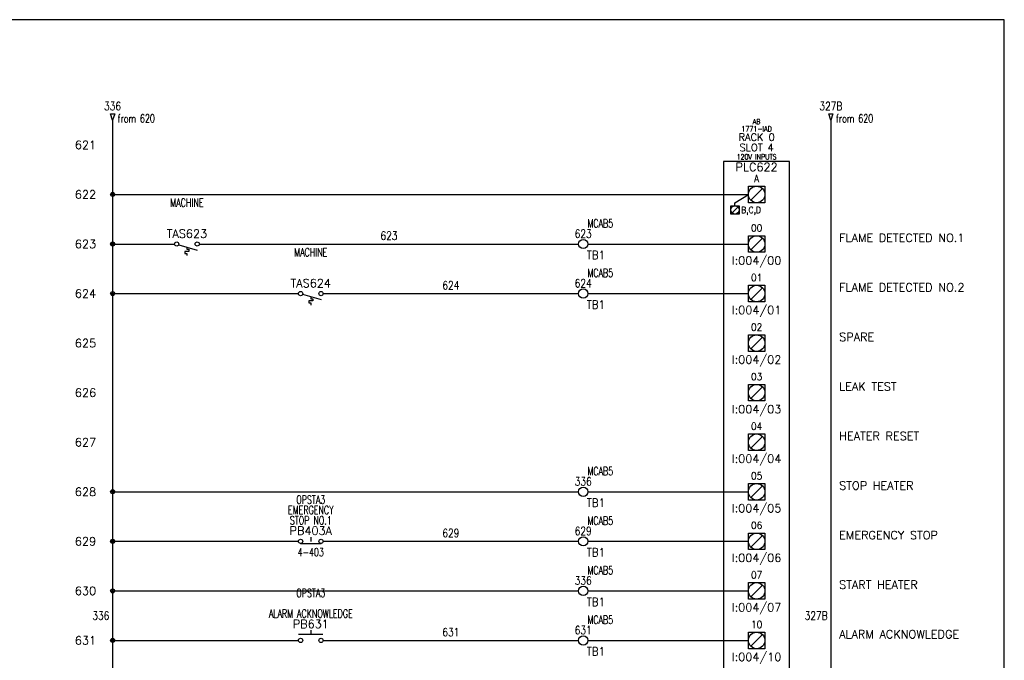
# Model space of a CAD drawing. Extents: x 0 to 30, y 0 to 19.
# Tile 4 of 4: x 15.1 to 30, y 9.3 to 19. Entities that reach past the tile are written whole.
import ezdxf
from ezdxf.enums import TextEntityAlignment as Align

# ---------------------------------------------------------------- set-up
doc = ezdxf.new("R2010")
doc.units = 0
doc.header["$MEASUREMENT"] = 0
for name, color, linetype in [('BLK_18AWG', 251, 'Continuous'), ('DESC', 1, 'Continuous'), ('DESCCHILD', 20, 'Continuous'), ('LOC', 140, 'Continuous'), ('MISC', 30, 'Continuous'), ('RED_18AWG', 1, 'Continuous'), ('SYMS', 7, 'Continuous'), ('TAGS', 30, 'Continuous'), ('TERMS', 6, 'Continuous'), ('WHT_16AWG', 7, 'Continuous'), ('WIRENO', 3, 'Continuous'), ('WIREREF', 52, 'Continuous'), ('WIREREF_DEST', 62, 'Continuous'), ('XREF', 7, 'Continuous'), ('XREFCHILD', 134, 'Continuous')]:
    doc.layers.add(name, color=color, linetype=linetype)
doc.layers.add('Viewports', color=3, linetype='Continuous', plot=False)
doc.styles.add('LEGACY', font='romans.shx')
doc.styles.add('WD', font='romans.shx')

# ---------------------------------------------------------------- blocks, each defined once
blk = doc.blocks.new('PLCIO_7E6B')
at = {"layer": 'SYMS'}
for p, q in [((0.5, 0.5), (-0.5, 0.5)), ((-0.5, 0.5), (-0.5, -13.125)), ((0.5, -13.125), (0.5, 0.5)), ((-0.328, -0.125), (-0.125, 0)), ((-0.125, 0.125), (0.125, 0.125)), ((-0.125, -0.125), (-0.125, 0.125)), ((0.088, 0.088), (-0.088, -0.088)), ((0.125, 0.125), (0.125, -0.125)), ((-0.328, -0.172), (-0.328, -0.125)), ((0.125, -0.125), (-0.125, -0.125)), ((-0.391, -0.172), (-0.266, -0.172)), ((-0.391, -0.297), (-0.391, -0.172)), ((-0.266, -0.297), (-0.391, -0.297)), ((-0.284, -0.19), (-0.372, -0.279)), ((-0.266, -0.172), (-0.266, -0.297)), ((-0.125, -0.625), (0.125, -0.625)), ((-0.125, -0.875), (-0.125, -0.625)), ((-0.125, -0.625), (0.125, -0.625)), ((-0.125, -0.875), (-0.125, -0.625)), ((0.088, -0.662), (-0.088, -0.838)), ((0.125, -0.625), (0.125, -0.875)), ((0.125, -0.625), (0.125, -0.875)), ((0.125, -0.875), (-0.125, -0.875)), ((0.125, -0.875), (-0.125, -0.875)), ((-0.125, -1.375), (0.125, -1.375)), ((-0.125, -1.625), (-0.125, -1.375)), ((-0.125, -1.375), (0.125, -1.375)), ((-0.125, -1.625), (-0.125, -1.375)), ((0.088, -1.412), (-0.088, -1.588)), ((0.125, -1.375), (0.125, -1.625)), ((0.125, -1.375), (0.125, -1.625)), ((0.125, -1.625), (-0.125, -1.625)), ((0.125, -1.625), (-0.125, -1.625)), ((-0.125, -2.125), (0.125, -2.125)), ((-0.125, -2.375), (-0.125, -2.125)), ((-0.125, -2.125), (0.125, -2.125)), ((-0.125, -2.375), (-0.125, -2.125)), ((0.088, -2.162), (-0.088, -2.338)), ((0.125, -2.125), (0.125, -2.375)), ((0.125, -2.125), (0.125, -2.375)), ((0.125, -2.375), (-0.125, -2.375)), ((0.125, -2.375), (-0.125, -2.375)), ((-0.125, -2.875), (0.125, -2.875)), ((-0.125, -3.125), (-0.125, -2.875)), ((-0.125, -2.875), (0.125, -2.875)), ((-0.125, -3.125), (-0.125, -2.875)), ((0.088, -2.912), (-0.088, -3.088)), ((0.125, -2.875), (0.125, -3.125)), ((0.125, -2.875), (0.125, -3.125)), ((0.125, -3.125), (-0.125, -3.125)), ((0.125, -3.125), (-0.125, -3.125)), ((-0.125, -3.625), (0.125, -3.625)), ((-0.125, -3.875), (-0.125, -3.625)), ((-0.125, -3.625), (0.125, -3.625)), ((-0.125, -3.875), (-0.125, -3.625)), ((0.088, -3.662), (-0.088, -3.838)), ((0.125, -3.625), (0.125, -3.875)), ((0.125, -3.625), (0.125, -3.875)), ((0.125, -3.875), (-0.125, -3.875)), ((0.125, -3.875), (-0.125, -3.875)), ((-0.125, -4.375), (0.125, -4.375)), ((-0.125, -4.625), (-0.125, -4.375)), ((-0.125, -4.375), (0.125, -4.375)), ((-0.125, -4.625), (-0.125, -4.375)), ((0.088, -4.412), (-0.088, -4.588)), ((0.125, -4.375), (0.125, -4.625)), ((0.125, -4.375), (0.125, -4.625)), ((0.125, -4.625), (-0.125, -4.625)), ((0.125, -4.625), (-0.125, -4.625)), ((-0.125, -5.125), (0.125, -5.125)), ((-0.125, -5.375), (-0.125, -5.125)), ((-0.125, -5.125), (0.125, -5.125)), ((-0.125, -5.375), (-0.125, -5.125)), ((0.088, -5.162), (-0.088, -5.338)), ((0.125, -5.125), (0.125, -5.375)), ((0.125, -5.125), (0.125, -5.375)), ((0.125, -5.375), (-0.125, -5.375)), ((0.125, -5.375), (-0.125, -5.375)), ((-0.125, -5.875), (0.125, -5.875)), ((-0.125, -6.125), (-0.125, -5.875)), ((-0.125, -5.875), (0.125, -5.875)), ((-0.125, -6.125), (-0.125, -5.875)), ((0.088, -5.912), (-0.088, -6.088)), ((0.125, -5.875), (0.125, -6.125)), ((0.125, -5.875), (0.125, -6.125)), ((0.125, -6.125), (-0.125, -6.125)), ((0.125, -6.125), (-0.125, -6.125)), ((-0.125, -6.625), (0.125, -6.625)), ((-0.125, -6.875), (-0.125, -6.625)), ((-0.125, -6.625), (0.125, -6.625)), ((-0.125, -6.875), (-0.125, -6.625)), ((0.088, -6.662), (-0.088, -6.838)), ((0.125, -6.625), (0.125, -6.875)), ((0.125, -6.625), (0.125, -6.875)), ((0.125, -6.875), (-0.125, -6.875)), ((0.125, -6.875), (-0.125, -6.875)), ((-0.125, -7.375), (0.125, -7.375)), ((-0.125, -7.625), (-0.125, -7.375)), ((-0.125, -7.375), (0.125, -7.375)), ((-0.125, -7.625), (-0.125, -7.375)), ((0.088, -7.412), (-0.088, -7.588)), ((0.125, -7.375), (0.125, -7.625)), ((0.125, -7.375), (0.125, -7.625)), ((0.125, -7.625), (-0.125, -7.625)), ((0.125, -7.625), (-0.125, -7.625)), ((-0.125, -8.125), (0.125, -8.125)), ((-0.125, -8.375), (-0.125, -8.125)), ((-0.125, -8.125), (0.125, -8.125)), ((-0.125, -8.375), (-0.125, -8.125)), ((0.088, -8.162), (-0.088, -8.338)), ((0.125, -8.125), (0.125, -8.375)), ((0.125, -8.125), (0.125, -8.375)), ((0.125, -8.375), (-0.125, -8.375)), ((0.125, -8.375), (-0.125, -8.375)), ((-0.125, -8.875), (0.125, -8.875)), ((-0.125, -9.125), (-0.125, -8.875)), ((-0.125, -8.875), (0.125, -8.875)), ((-0.125, -9.125), (-0.125, -8.875)), ((0.088, -8.912), (-0.088, -9.088)), ((0.125, -8.875), (0.125, -9.125)), ((0.125, -8.875), (0.125, -9.125)), ((0.125, -9.125), (-0.125, -9.125)), ((0.125, -9.125), (-0.125, -9.125)), ((-0.125, -9.625), (0.125, -9.625)), ((-0.125, -9.875), (-0.125, -9.625)), ((-0.125, -9.625), (0.125, -9.625)), ((-0.125, -9.875), (-0.125, -9.625)), ((0.088, -9.662), (-0.088, -9.838)), ((0.125, -9.625), (0.125, -9.875)), ((0.125, -9.625), (0.125, -9.875)), ((0.125, -9.875), (-0.125, -9.875)), ((0.125, -9.875), (-0.125, -9.875)), ((-0.125, -10.375), (0.125, -10.375)), ((-0.125, -10.625), (-0.125, -10.375)), ((-0.125, -10.375), (0.125, -10.375)), ((-0.125, -10.625), (-0.125, -10.375)), ((0.088, -10.412), (-0.088, -10.588)), ((0.125, -10.375), (0.125, -10.625)), ((0.125, -10.375), (0.125, -10.625)), ((0.125, -10.625), (-0.125, -10.625)), ((0.125, -10.625), (-0.125, -10.625)), ((-0.125, -11.125), (0.125, -11.125)), ((-0.125, -11.375), (-0.125, -11.125)), ((-0.125, -11.125), (0.125, -11.125)), ((-0.125, -11.375), (-0.125, -11.125)), ((0.088, -11.162), (-0.088, -11.338)), ((0.125, -11.125), (0.125, -11.375)), ((0.125, -11.125), (0.125, -11.375)), ((0.125, -11.375), (-0.125, -11.375)), ((0.125, -11.375), (-0.125, -11.375)), ((-0.125, -11.875), (0.125, -11.875)), ((-0.125, -12.125), (-0.125, -11.875)), ((-0.125, -11.875), (0.125, -11.875)), ((-0.125, -12.125), (-0.125, -11.875)), ((0.088, -11.912), (-0.088, -12.088)), ((0.125, -11.875), (0.125, -12.125)), ((0.125, -11.875), (0.125, -12.125)), ((0.125, -12.125), (-0.125, -12.125)), ((0.125, -12.125), (-0.125, -12.125)), ((-0.125, -12.625), (0.125, -12.625)), ((-0.125, -12.875), (-0.125, -12.625)), ((0.088, -12.662), (-0.088, -12.838)), ((0.125, -12.625), (0.125, -12.875)), ((0.125, -12.875), (-0.125, -12.875)), ((-0.5, -13.125), (0.5, -13.125))]:
    blk.add_line(p, q, dxfattribs=at)
for centre, radius in [((0, 0), 0.125), ((-0.328, -0.234), 0.0625), ((0, -0.75), 0.125), ((0, -1.5), 0.125), ((0, -2.25), 0.125), ((0, -3), 0.125), ((0, -3.75), 0.125), ((0, -4.5), 0.125), ((0, -5.25), 0.125), ((0, -6), 0.125), ((0, -6.75), 0.125), ((0, -7.5), 0.125), ((0, -8.25), 0.125), ((0, -9), 0.125), ((0, -9.75), 0.125), ((0, -10.5), 0.125), ((0, -11.25), 0.125), ((0, -12), 0.125), ((0, -12.75), 0.125)]:
    blk.add_circle(centre, radius, dxfattribs=at)
at = {"layer": 'SYMS', "style": 'LEGACY'}
for tag, height, width, p in [('LOC', 0.0781, 0.8, (0, 1.17)), ('MFG', 0.0781, 0.8, (0, 1.062)), ('CAT', 0.0781, 0.9, (0, 0.953)), ('DESC', 0.0781, 0.8, (0, 0.53)), ('TERM01', 0.109, 0.9, (0, 0.188)), ('TERM02', 0.109, 0.9, (0, -0.562)), ('TERM03', 0.109, 0.9, (0, -1.312)), ('TERM04', 0.109, 0.9, (0, -2.062)), ('TERM05', 0.109, 0.9, (0, -2.812)), ('TERM06', 0.109, 0.9, (0, -3.562)), ('TERM07', 0.109, 0.9, (0, -4.312)), ('TERM08', 0.109, 0.9, (0, -5.062)), ('TERM09', 0.109, 0.9, (0, -5.812)), ('TERM10', 0.109, 0.9, (0, -6.562)), ('TERM11', 0.109, 0.9, (0, -7.312)), ('TERM12', 0.109, 0.9, (0, -8.062)), ('TERM13', 0.109, 0.9, (0, -8.812)), ('TERM14', 0.109, 0.9, (0, -9.562)), ('TERM15', 0.109, 0.9, (0, -10.312)), ('TERM16', 0.109, 0.9, (0, -11.062)), ('TERM17', 0.109, 0.9, (0, -11.812)), ('TERM18', 0.109, 0.9, (0, -12.562))]:
    blk.add_attdef(tag, text='', height=height, dxfattribs=dict(at, width=width)).set_placement(p, align=Align.CENTER)
at = {"layer": 'SYMS', "linetype": 'Continuous', "style": 'LEGACY', "flags": 9}
blk.add_attdef('ASSYCODE', text='', height=0.01, dxfattribs=at).set_placement((0.23, 1.071), align=Align.CENTER)
at = {"layer": 'SYMS', "style": 'LEGACY'}
for tag, p in [('LINE1', (0, 0.812)), ('LINE2', (0, 0.656)), ('TAG', (0, 0.353))]:
    blk.add_attdef(tag, text='', height=0.109, dxfattribs=at).set_placement(p, align=Align.CENTER)
at = {"layer": 'SYMS', "style": 'LEGACY', "flags": 1}
for tag, p in [('X4TERM01', (-0.125, 0)), ('X4TERM02', (-0.125, -0.75)), ('X4TERM03', (-0.125, -1.5)), ('X4TERM04', (-0.125, -2.25)), ('X4TERM05', (-0.125, -3)), ('X4TERM06', (-0.125, -3.75)), ('X4TERM07', (-0.125, -4.5)), ('X4TERM08', (-0.125, -5.25)), ('X4TERM09', (-0.125, -6)), ('X4TERM10', (-0.125, -6.75)), ('X4TERM11', (-0.125, -7.5)), ('X4TERM12', (-0.125, -8.25)), ('X4TERM13', (-0.125, -9)), ('X4TERM14', (-0.125, -9.75)), ('X4TERM15', (-0.125, -10.5)), ('X4TERM16', (-0.125, -11.25)), ('X4TERM17', (-0.125, -12)), ('X1TERM18', (0.125, -12.75))]:
    blk.add_attdef(tag, p, '', height=0.01, dxfattribs=at)
at = {"layer": 'SYMS', "style": 'LEGACY', "width": 0.9}
for tag, p in [('TERMDESC01', (-0.172, -0.062)), ('TERMDESC02', (-0.188, -0.812)), ('TERMDESC03', (-0.188, -1.562)), ('TERMDESC04', (-0.188, -2.312)), ('TERMDESC05', (-0.188, -3.062)), ('TERMDESC06', (-0.188, -3.812)), ('TERMDESC07', (-0.188, -4.562)), ('TERMDESC08', (-0.188, -5.312)), ('TERMDESC09', (-0.188, -6.062)), ('TERMDESC10', (-0.188, -6.812)), ('TERMDESC11', (-0.188, -7.562)), ('TERMDESC12', (-0.188, -8.312)), ('TERMDESC13', (-0.188, -9.062)), ('TERMDESC14', (-0.188, -9.812)), ('TERMDESC15', (-0.188, -10.562)), ('TERMDESC16', (-0.188, -11.312)), ('TERMDESC17', (-0.188, -12.062))]:
    blk.add_attdef(tag, text='', height=0.0781, dxfattribs=at).set_placement(p, align=Align.TOP_RIGHT)
for tag, height, p in [('TERM', 0.0938, (-0.234, -0.188)), ('TERMDESC18', 0.0781, (0.188, -12.812))]:
    blk.add_attdef(tag, text='', height=height, dxfattribs=at).set_placement(p, align=Align.TOP_LEFT)
for tag, p in [('DESCA02', (1.25, -0.719)), ('DESCB02', (1.25, -0.859)), ('DESCC02', (1.25, -1)), ('DESCD02', (1.25, -1.141)), ('DESCE02', (1.25, -1.281)), ('DESCA03', (1.25, -1.469)), ('DESCB03', (1.25, -1.609)), ('DESCC03', (1.25, -1.75)), ('DESCD03', (1.25, -1.891)), ('DESCE03', (1.25, -2.031)), ('DESCA04', (1.25, -2.219)), ('DESCB04', (1.25, -2.359)), ('DESCC04', (1.25, -2.5)), ('DESCD04', (1.25, -2.641)), ('DESCE04', (1.25, -2.781)), ('DESCA05', (1.25, -2.969)), ('DESCB05', (1.25, -3.109)), ('DESCC05', (1.25, -3.25)), ('DESCD05', (1.25, -3.391)), ('DESCE05', (1.25, -3.531)), ('DESCA06', (1.25, -3.719)), ('DESCB06', (1.25, -3.859)), ('DESCC06', (1.25, -4)), ('DESCD06', (1.25, -4.141)), ('DESCE06', (1.25, -4.281)), ('DESCA07', (1.25, -4.469)), ('DESCB07', (1.25, -4.609)), ('DESCC07', (1.25, -4.75)), ('DESCD07', (1.25, -4.891)), ('DESCE07', (1.25, -5.031)), ('DESCA08', (1.25, -5.219)), ('DESCB08', (1.25, -5.359)), ('DESCC08', (1.25, -5.5)), ('DESCD08', (1.25, -5.641)), ('DESCE08', (1.25, -5.781)), ('DESCA09', (1.25, -5.969)), ('DESCB09', (1.25, -6.109)), ('DESCC09', (1.25, -6.25)), ('DESCD09', (1.25, -6.391)), ('DESCE09', (1.25, -6.531)), ('DESCA10', (1.25, -6.719)), ('DESCB10', (1.25, -6.859)), ('DESCC10', (1.25, -7)), ('DESCD10', (1.25, -7.141)), ('DESCE10', (1.25, -7.281)), ('DESCA11', (1.25, -7.469)), ('DESCB11', (1.25, -7.609)), ('DESCC11', (1.25, -7.75)), ('DESCD11', (1.25, -7.891)), ('DESCE11', (1.25, -8.031)), ('DESCA12', (1.25, -8.219)), ('DESCB12', (1.25, -8.359)), ('DESCC12', (1.25, -8.5)), ('DESCD12', (1.25, -8.641)), ('DESCE12', (1.25, -8.781)), ('DESCA13', (1.25, -8.969)), ('DESCB13', (1.25, -9.109)), ('DESCC13', (1.25, -9.25)), ('DESCD13', (1.25, -9.391)), ('DESCE13', (1.25, -9.531)), ('DESCA14', (1.25, -9.719)), ('DESCB14', (1.25, -9.859)), ('DESCC14', (1.25, -10)), ('DESCD14', (1.25, -10.141)), ('DESCE14', (1.25, -10.281)), ('DESCA15', (1.25, -10.469)), ('DESCB15', (1.25, -10.609)), ('DESCC15', (1.25, -10.75)), ('DESCD15', (1.25, -10.891)), ('DESCE15', (1.25, -11.031)), ('DESCA16', (1.25, -11.219)), ('DESCB16', (1.25, -11.359)), ('DESCC16', (1.25, -11.5)), ('DESCD16', (1.25, -11.641)), ('DESCE16', (1.25, -11.781)), ('DESCA17', (1.25, -11.969)), ('DESCB17', (1.25, -12.109)), ('DESCC17', (1.25, -12.25)), ('DESCD17', (1.25, -12.391)), ('DESCE17', (1.25, -12.531))]:
    blk.add_attdef(tag, p, '', height=0.109, dxfattribs=at)
at = {"layer": 'SYMS', "style": 'LEGACY'}
for tag, p in [('TAGA02', (0, -0.938)), ('TAGA03', (0, -1.688)), ('TAGA04', (0, -2.438)), ('TAGA05', (0, -3.188)), ('TAGA06', (0, -3.938)), ('TAGA07', (0, -4.688)), ('TAGA08', (0, -5.438)), ('TAGA09', (0, -6.188)), ('TAGA10', (0, -6.938)), ('TAGA11', (0, -7.688)), ('TAGA12', (0, -8.438)), ('TAGA13', (0, -9.188)), ('TAGA14', (0, -9.938)), ('TAGA15', (0, -10.688)), ('TAGA16', (0, -11.438)), ('TAGA17', (0, -12.188))]:
    blk.add_attdef(tag, text='', height=0.109, dxfattribs=at).set_placement(p, align=Align.TOP_CENTER)
blk = doc.blocks.new('HTS11')
at = {"linetype": 'Continuous'}
blk.add_line((-0.125, -0.01), (0.157, -0.091), dxfattribs=at)
for p, q in [((0.031, -0.111), (-0.031, -0.111)), ((-0.031, -0.111), (-0.031, -0.142)), ((-0.031, -0.142), (0, -0.142)), ((0, -0.046), (0, -0.08)), ((0, -0.08), (0.031, -0.08)), ((0, -0.142), (0, -0.174)), ((0.031, -0.08), (0.031, -0.111))]:
    blk.add_line(p, q)
for centre in [(-0.155, 0), (0.155, 0)]:
    blk.add_circle(centre, 0.0322)
at = {"style": 'WD', "width": 0.7}
for tag, p in [('INST', (0, 0.732)), ('LOC', (0, 0.562)), ('DESC1', (0, 0.406)), ('DESC2', (0, 0.25)), ('XREF', (0, -0.332))]:
    blk.add_attdef(tag, text='', height=0.125, dxfattribs=at).set_placement(p, align=Align.CENTER)
at = {"style": 'WD'}
blk.add_attdef('TAG1', text='', height=0.125, dxfattribs=at).set_placement((0, 0.094), align=Align.CENTER)
for tag, p, height, flags in [('X4TERM01', (-0.188, 0), 0.0125, 1), ('CONTACT', (0.038, 0.02), 0.01, 1), ('FAMILY', (0.038, 0.037), 0.01, 9), ('X1TERM02', (0.188, 0), 0.0125, 1)]:
    blk.add_attdef(tag, p, '', height=height, dxfattribs=dict(at, flags=flags))
for tag, p in [('X2LINK', (0, 0.031)), ('X8LINK', (0, -0.219))]:
    blk.add_attdef(tag, p, '', height=0.01, dxfattribs=at)
at = {"linetype": 'Continuous', "style": 'WD', "flags": 9}
for tag, p in [('CAT', (0.063, -0.007)), ('ASSYCODE', (0.062, -0.047)), ('MFG', (0.063, -0.027))]:
    blk.add_attdef(tag, text='', height=0.01, dxfattribs=at).set_placement(p, align=Align.CENTER)
at = {"linetype": 'Continuous', "style": 'WD', "flags": 8}
blk.add_attdef('TERM01', text='', height=0.125, dxfattribs=at).set_placement((-0.25, -0.016), align=Align.TOP_RIGHT)
blk.add_attdef('TERM02', text='', height=0.125, dxfattribs=at).set_placement((0.25, -0.016), align=Align.TOP_LEFT)
at = {"style": 'WD', "width": 0.7}
for tag, p in [('RATING1', (0.281, -0.294)), ('WDTAGALT', (0.281, -0.466))]:
    blk.add_attdef(tag, p, '', height=0.125, dxfattribs=at)
blk = doc.blocks.new('WDDOT')
for radius in [0.03, 0.0187, 0.00929]:
    blk.add_circle((0, 0), radius)
blk = doc.blocks.new('WD_MLRH')
at = {"style": 'WD'}
blk.add_attdef('RUNGFIRST', text='', height=0.125, dxfattribs=at).set_placement((-0.25, 0), align=Align.MIDDLE_RIGHT)
at = {"style": 'WD', "flags": 1}
for tag, p in [('RUNGHORV', (-0.25, -0.127)), ('RUNGINC', (-0.25, -0.163)), ('WIREMODE', (-0.25, -0.281)), ('RUNGDIST', (-0.25, -0.2)), ('RUNGCNT', (-0.25, -0.237)), ('WIREFMT', (-0.25, -0.321)), ('WIRE-START', (-0.25, -0.356)), ('WIRE-GSUF', (-0.25, -0.396)), ('PH3SPACE', (-0.25, -0.437))]:
    blk.add_attdef(tag, text='', height=0.025, dxfattribs=at).set_placement(p, align=Align.RIGHT)
blk = doc.blocks.new('HA1D2')
blk.add_lwpolyline([(0, 0.094), (0.031, 0.094), (0, 0), (-0.031, 0.094), (0, 0.094)])
at = {"style": 'WD', "width": 0.8, "flags": 8}
blk.add_attdef('WIRENO', text='', height=0.125, dxfattribs=at).set_placement((0, 0.15), align=Align.CENTER)
at = {"style": 'WD', "flags": 1}
for tag, p in [('X8TERM01', (0, 0)), ('SIGCODE', (0.026, 0.066))]:
    blk.add_attdef(tag, p, '', height=0.01, dxfattribs=at)
at = {"style": 'WD', "width": 0.7}
for tag, p in [('XREF', (0.077, -0.037)), ('DESC1', (0.077, -0.206))]:
    blk.add_attdef(tag, p, '', height=0.125, dxfattribs=at)
blk = doc.blocks.new('HT0W02')
blk.add_circle((0, 0), 0.0699)
at = {"style": 'WD'}
for tag, p, width in [('INST', (0.062, 0.42), 0.7), ('LOC', (0.062, 0.25), 0.7), ('DESC1', (0.053, -0.385), 0.8)]:
    blk.add_attdef(tag, p, '', height=0.125, dxfattribs=dict(at, width=width))
at = {"linetype": 'Continuous', "style": 'WD', "width": 0.8, "flags": 8}
blk.add_attdef('WIRENO', text='', height=0.125, dxfattribs=at).set_placement((0, 0.094), align=Align.CENTER)
at = {"style": 'WD', "flags": 1}
for tag, p, height in [('X4TERM01', (-0.07, 0), 0.0125), ('X4TERMDESC01', (-0.055, -0.023), 0.025), ('X2TERMDESC01', (-0.006, 0.029), 0.025), ('X2TERM01', (0, 0.07), 0.0125), ('STRIPSEQ', (0, 0), 0.00125), ('X1TERMDESC01', (0.039, -0.003), 0.025), ('X1TERM01', (0.07, 0), 0.0125), ('LINKTERM', (0, -0.002), 0.00125), ('X8TERM01', (0, -0.07), 0.0125), ('X8TERMDESC01', (0, -0.054), 0.025)]:
    blk.add_attdef(tag, p, '', height=height, dxfattribs=at)
at = {"linetype": 'Continuous', "style": 'WD'}
for tag, p, height, width, flags in [('TAGSTRIP', (0.053, -0.229), 0.125, 0.9, 8), ('CAT', (0.213, -0.406), 0.109, 0.8, 1), ('DESC2', (0.053, -0.541), 0.125, 0.8, 8), ('DESC3', (0.053, -0.698), 0.125, 0.8, 8)]:
    blk.add_attdef(tag, p, '', height=height, dxfattribs=dict(at, width=width, flags=flags))
at = {"linetype": 'Continuous', "style": 'WD', "width": 0.8, "flags": 1}
blk.add_attdef('MFG', text='', height=0.109, dxfattribs=at).set_placement((0.088, -0.406), align=Align.RIGHT)
at = {"style": 'WD', "width": 0.7, "flags": 1}
blk.add_attdef('ASSYCODE', (0.062, -0.281), '', height=0.01, dxfattribs=at)
blk = doc.blocks.new('HPB11')
for p, q in [((0, 0.156), (0, 0.094)), ((-0.185, 0.094), (0.18, 0.094))]:
    blk.add_line(p, q)
for centre in [(-0.155, 0), (0.155, 0)]:
    blk.add_circle(centre, 0.0322)
at = {"style": 'WD', "width": 0.7}
for tag, p in [('INST', (0, 0.826)), ('LOC', (0, 0.656)), ('DESC1', (0, 0.5)), ('DESC2', (0, 0.344)), ('XREF', (0, -0.219))]:
    blk.add_attdef(tag, text='', height=0.125, dxfattribs=at).set_placement(p, align=Align.CENTER)
at = {"style": 'WD'}
blk.add_attdef('TAG1', text='', height=0.125, dxfattribs=at).set_placement((0, 0.188), align=Align.CENTER)
for tag, p in [('X2LINK', (0, 0.219)), ('X8LINK', (0, 0))]:
    blk.add_attdef(tag, p, '', height=0.01, dxfattribs=at)
for tag, p, height, flags in [('FAMILY', (0.205, 0.152), 0.01, 9), ('X4TERM01', (-0.188, 0), 0.0125, 1), ('X1TERM02', (0.188, 0), 0.0125, 1), ('CONTACT', (0.205, 0.136), 0.01, 1)]:
    blk.add_attdef(tag, p, '', height=height, dxfattribs=dict(at, flags=flags))
at = {"linetype": 'Continuous', "style": 'WD', "flags": 9}
for tag, p in [('ASSYCODE', (0.23, 0.071)), ('MFG', (0.228, 0.089)), ('CAT', (0.23, 0.108))]:
    blk.add_attdef(tag, text='', height=0.01, dxfattribs=at).set_placement(p, align=Align.CENTER)
at = {"linetype": 'Continuous', "style": 'WD', "flags": 8}
blk.add_attdef('TERM01', text='', height=0.125, dxfattribs=at).set_placement((-0.25, -0.031), align=Align.TOP_RIGHT)
blk.add_attdef('TERM02', text='', height=0.125, dxfattribs=at).set_placement((0.25, -0.031), align=Align.TOP_LEFT)
blk = doc.blocks.new('HPB22')
for p, q in [((0, 0.062), (0, -0.005)), ((-0.156, -0.034), (0.156, -0.034))]:
    blk.add_line(p, q)
for centre in [(-0.155, 0), (0.155, 0)]:
    blk.add_circle(centre, 0.0322)
at = {"style": 'WD', "width": 0.7}
for tag, p in [('INST', (0, 0.738)), ('LOC', (0, 0.568)), ('DESC1', (0, 0.412)), ('DESC2', (0, 0.255)), ('XREF', (0, -0.227))]:
    blk.add_attdef(tag, text='', height=0.125, dxfattribs=at).set_placement(p, align=Align.CENTER)
at = {"style": 'WD'}
blk.add_attdef('TAG2', text='', height=0.125, dxfattribs=at).set_placement((0, 0.099), align=Align.CENTER)
for tag, p, height, flags in [('X4TERM01', (-0.188, 0), 0.0125, 1), ('CONTACT', (0.054, 0.042), 0.01, 9), ('FAMILY', (0.054, 0.058), 0.01, 9), ('X1TERM02', (0.188, 0), 0.0125, 1)]:
    blk.add_attdef(tag, p, '', height=height, dxfattribs=dict(at, flags=flags))
for tag, p in [('X2LINK', (0, 0.125)), ('X8LINK', (0, -0.094))]:
    blk.add_attdef(tag, p, '', height=0.01, dxfattribs=at)
at = {"linetype": 'Continuous', "style": 'WD', "flags": 8}
blk.add_attdef('TERM01', text='', height=0.125, dxfattribs=at).set_placement((-0.25, -0.031), align=Align.TOP_RIGHT)
blk.add_attdef('TERM02', text='', height=0.125, dxfattribs=at).set_placement((0.25, -0.031), align=Align.TOP_LEFT)
blk = doc.blocks.new('WD_WNH')
at = {"linetype": 'Continuous', "style": 'WD', "width": 0.8}
blk.add_attdef('WIRENO', text='', height=0.125, dxfattribs=at).set_placement((0, 0.062), align=Align.CENTER)
at = {"style": 'WD', "flags": 1}
for tag, p in [('W01USER', (0, 0.078)), ('W02USER', (0, 0.07)), ('W03USER', (0, 0.062)), ('W04USER', (0, 0.055)), ('W05USER', (0, 0.047)), ('W06USER', (0, 0.039)), ('W07USER', (0, 0.031)), ('W08USER', (0, 0.023)), ('W09USER', (0, 0.016)), ('W10USER', (0, 0.008))]:
    blk.add_attdef(tag, text='', height=0.005, dxfattribs=at).set_placement(p, align=Align.CENTER)
blk = doc.blocks.new('WD_WNV')
at = {"linetype": 'Continuous', "style": 'WD', "width": 0.8}
blk.add_attdef('WIRENO', text='', height=0.125, dxfattribs=at).set_placement((-0.05, 0), align=Align.MIDDLE_RIGHT)
at = {"style": 'WD', "flags": 1}
for tag, p in [('W01USER', (-0.062, 0.094)), ('W02USER', (-0.062, 0.086)), ('W03USER', (-0.062, 0.078)), ('W04USER', (-0.062, 0.07)), ('W05USER', (-0.062, 0.062)), ('W06USER', (-0.062, 0.055)), ('W07USER', (-0.062, 0.047)), ('W08USER', (-0.062, 0.039)), ('W09USER', (-0.062, 0.031)), ('W10USER', (-0.062, 0.023))]:
    blk.add_attdef(tag, text='', height=0.005, dxfattribs=at).set_placement(p, align=Align.CENTER)

msp = doc.modelspace()

# ---------------------------------------------------------------- linework, layer by layer
at = {"layer": 'BLK_18AWG'}
for p, q in [((16.5, 17.5), (16.5, 2.5)), ((16.5, 16.375), (26.125, 16.375)), ((16.5, 15.625), (17.438, 15.625)), ((16.5, 14.875), (19.312, 14.875)), ((16.5, 11.875), (23.555, 11.875)), ((16.5, 11.125), (19.312, 11.125)), ((16.5, 10.375), (23.555, 10.375)), ((16.5, 9.625), (19.312, 9.625))]:
    msp.add_line(p, q, dxfattribs=at)
at = {"layer": 'RED_18AWG'}
for p, q in [((17.812, 15.625), (23.555, 15.625)), ((23.695, 15.625), (26.125, 15.625)), ((19.688, 14.875), (23.555, 14.875)), ((23.695, 14.875), (26.125, 14.875)), ((23.695, 11.875), (26.125, 11.875)), ((19.688, 11.125), (23.555, 11.125)), ((23.695, 11.125), (26.125, 11.125)), ((23.695, 10.375), (26.125, 10.375)), ((19.688, 9.625), (23.555, 9.625)), ((23.695, 9.625), (26.125, 9.625))]:
    msp.add_line(p, q, dxfattribs=at)
at = {"layer": 'Viewports'}
msp.add_lwpolyline([(0, 0), (30, 0), (30, 19.02), (0, 19.02)], close=True, dxfattribs=at)
at = {"layer": 'WHT_16AWG'}
msp.add_line((27.375, 17.5), (27.375, 2.5), dxfattribs=at)

# ---------------------------------------------------------------- block references
ref = msp.add_blockref('PLCIO_7E6B', (26.25, 16.375))
ref.add_attrib('TERM01', 'A', dxfattribs={"layer": 'TERMS', "height": 0.109, "style": 'WD', "width": 0.9}).set_placement((26.25, 16.562), align=Align.CENTER)
ref.add_attrib('TAG', 'PLC622', dxfattribs={"layer": 'TAGS', "height": 0.125, "style": 'WD'}).set_placement((26.25, 16.728), align=Align.CENTER)
ref.add_attrib('TERM', 'B,C,D', dxfattribs={"layer": 'TERMS', "height": 0.0938, "style": 'WD', "width": 0.9}).set_placement((26.016, 16.188), align=Align.TOP_LEFT)
ref.add_attrib('LINE1', 'RACK 0', dxfattribs={"layer": 'MISC', "height": 0.1094, "style": 'WD'}).set_placement((26.25, 17.188), align=Align.CENTER)
ref.add_attrib('LINE2', 'SLOT 4', dxfattribs={"layer": 'MISC', "height": 0.1094, "style": 'WD'}).set_placement((26.25, 17.031), align=Align.CENTER)
ref.add_attrib('DESC', '120V INPUTS', dxfattribs={"layer": 'DESC', "height": 0.07812, "style": 'WD', "width": 0.8}).set_placement((26.25, 16.905), align=Align.CENTER)
ref.add_attrib('CAT', '1771-IAD', dxfattribs={"layer": 'MISC', "height": 0.0781, "style": 'WD', "width": 0.9}).set_placement((26.25, 17.328), align=Align.CENTER)
ref.add_attrib('MFG', 'AB', dxfattribs={"layer": 'MISC', "height": 0.0781, "style": 'WD', "width": 0.8}).set_placement((26.25, 17.438), align=Align.CENTER)
ref.add_attrib('TERM02', '00', dxfattribs={"layer": 'TERMS', "height": 0.1094, "style": 'WD', "width": 0.9}).set_placement((26.25, 15.812), align=Align.CENTER)
ref.add_attrib('TAGA02', 'I:004/00', dxfattribs={"layer": 'TAGS', "height": 0.125, "style": 'WD'}).set_placement((26.25, 15.438), align=Align.TOP_CENTER)
ref.add_attrib('DESCA02', 'FLAME DETECTED NO.1', (27.5, 15.656), dxfattribs={"layer": 'DESC', "height": 0.125, "style": 'WD'})
ref.add_attrib('TERM03', '01', dxfattribs={"layer": 'TERMS', "height": 0.1094, "style": 'WD', "width": 0.9}).set_placement((26.25, 15.062), align=Align.CENTER)
ref.add_attrib('TAGA03', 'I:004/01', dxfattribs={"layer": 'TAGS', "height": 0.125, "style": 'WD'}).set_placement((26.25, 14.688), align=Align.TOP_CENTER)
ref.add_attrib('DESCA03', 'FLAME DETECTED NO.2', (27.5, 14.906), dxfattribs={"layer": 'DESC', "height": 0.125, "style": 'WD'})
ref.add_attrib('TERM04', '02', dxfattribs={"layer": 'TERMS', "height": 0.1094, "style": 'WD', "width": 0.9}).set_placement((26.25, 14.312), align=Align.CENTER)
ref.add_attrib('TAGA04', 'I:004/02', dxfattribs={"layer": 'TAGS', "height": 0.125, "style": 'WD'}).set_placement((26.25, 13.938), align=Align.TOP_CENTER)
ref.add_attrib('DESCA04', 'SPARE', (27.5, 14.156), dxfattribs={"layer": 'DESC', "height": 0.125, "style": 'WD'})
ref.add_attrib('TERM05', '03', dxfattribs={"layer": 'TERMS', "height": 0.1094, "style": 'WD', "width": 0.9}).set_placement((26.25, 13.562), align=Align.CENTER)
ref.add_attrib('TAGA05', 'I:004/03', dxfattribs={"layer": 'TAGS', "height": 0.125, "style": 'WD'}).set_placement((26.25, 13.188), align=Align.TOP_CENTER)
ref.add_attrib('DESCA05', 'LEAK TEST', (27.5, 13.406), dxfattribs={"layer": 'DESC', "height": 0.125, "style": 'WD'})
ref.add_attrib('TERM06', '04', dxfattribs={"layer": 'TERMS', "height": 0.1094, "style": 'WD', "width": 0.9}).set_placement((26.25, 12.812), align=Align.CENTER)
ref.add_attrib('TAGA06', 'I:004/04', dxfattribs={"layer": 'TAGS', "height": 0.125, "style": 'WD'}).set_placement((26.25, 12.438), align=Align.TOP_CENTER)
ref.add_attrib('DESCA06', 'HEATER RESET', (27.5, 12.656), dxfattribs={"layer": 'DESC', "height": 0.125, "style": 'WD'})
ref.add_attrib('TERM07', '05', dxfattribs={"layer": 'TERMS', "height": 0.1094, "style": 'WD', "width": 0.9}).set_placement((26.25, 12.062), align=Align.CENTER)
ref.add_attrib('TAGA07', 'I:004/05', dxfattribs={"layer": 'TAGS', "height": 0.125, "style": 'WD'}).set_placement((26.25, 11.688), align=Align.TOP_CENTER)
ref.add_attrib('DESCA07', 'STOP HEATER', (27.5, 11.906), dxfattribs={"layer": 'DESC', "height": 0.125, "style": 'WD'})
ref.add_attrib('TERM08', '06', dxfattribs={"layer": 'TERMS', "height": 0.1094, "style": 'WD', "width": 0.9}).set_placement((26.25, 11.312), align=Align.CENTER)
ref.add_attrib('TAGA08', 'I:004/06', dxfattribs={"layer": 'TAGS', "height": 0.125, "style": 'WD'}).set_placement((26.25, 10.938), align=Align.TOP_CENTER)
ref.add_attrib('DESCA08', 'EMERGENCY STOP', (27.5, 11.156), dxfattribs={"layer": 'DESC', "height": 0.125, "style": 'WD'})
ref.add_attrib('TERM09', '07', dxfattribs={"layer": 'TERMS', "height": 0.1094, "style": 'WD', "width": 0.9}).set_placement((26.25, 10.562), align=Align.CENTER)
ref.add_attrib('TAGA09', 'I:004/07', dxfattribs={"layer": 'TAGS', "height": 0.125, "style": 'WD'}).set_placement((26.25, 10.188), align=Align.TOP_CENTER)
ref.add_attrib('DESCA09', 'START HEATER', (27.5, 10.406), dxfattribs={"layer": 'DESC', "height": 0.125, "style": 'WD'})
ref.add_attrib('TERM10', '10', dxfattribs={"layer": 'TERMS', "height": 0.1094, "style": 'WD', "width": 0.9}).set_placement((26.25, 9.812), align=Align.CENTER)
ref.add_attrib('TAGA10', 'I:004/10', dxfattribs={"layer": 'TAGS', "height": 0.125, "style": 'WD'}).set_placement((26.25, 9.438), align=Align.TOP_CENTER)
ref.add_attrib('DESCA10', 'ALARM ACKNOWLEDGE', (27.5, 9.656), dxfattribs={"layer": 'DESC', "height": 0.125, "style": 'WD'})
ref.add_attrib('TERM11', '11', dxfattribs={"layer": 'TERMS', "height": 0.1094, "style": 'WD', "width": 0.9}).set_placement((26.25, 9.062), align=Align.CENTER)
ref.add_attrib('TAGA11', 'I:004/11', dxfattribs={"layer": 'TAGS', "height": 0.125, "style": 'WD'}).set_placement((26.25, 8.688), align=Align.TOP_CENTER)
ref.add_attrib('DESCA11', 'LAMP TEST', (27.5, 8.906), dxfattribs={"layer": 'DESC', "height": 0.125, "style": 'WD'})
ref.add_attrib('TERM12', '12', dxfattribs={"layer": 'TERMS', "height": 0.1094, "style": 'WD', "width": 0.9}).set_placement((26.25, 8.312), align=Align.CENTER)
ref.add_attrib('TAGA12', 'I:004/12', dxfattribs={"layer": 'TAGS', "height": 0.125, "style": 'WD'}).set_placement((26.25, 7.938), align=Align.TOP_CENTER)
ref.add_attrib('DESCA12', 'SAFETY', (27.5, 8.156), dxfattribs={"layer": 'DESC', "height": 0.125, "style": 'WD'})
ref.add_attrib('DESCB12', 'RELAY NO.2', (27.5, 8.016), dxfattribs={"layer": 'DESC', "height": 0.1094, "style": 'WD', "width": 0.9})
ref.add_attrib('TERM13', '13', dxfattribs={"layer": 'TERMS', "height": 0.1094, "style": 'WD', "width": 0.9}).set_placement((26.25, 7.562), align=Align.CENTER)
ref.add_attrib('TAGA13', 'I:004/13', dxfattribs={"layer": 'TAGS', "height": 0.125, "style": 'WD'}).set_placement((26.25, 7.188), align=Align.TOP_CENTER)
ref.add_attrib('DESCA13', 'SAFETY', (27.5, 7.406), dxfattribs={"layer": 'DESC', "height": 0.125, "style": 'WD'})
ref.add_attrib('DESCB13', 'RELAY NO.3', (27.5, 7.266), dxfattribs={"layer": 'DESC', "height": 0.1094, "style": 'WD', "width": 0.9})
ref.add_attrib('TERM14', '14', dxfattribs={"layer": 'TERMS', "height": 0.1094, "style": 'WD', "width": 0.9}).set_placement((26.25, 6.812), align=Align.CENTER)
ref.add_attrib('TAGA14', 'I:004/14', dxfattribs={"layer": 'TAGS', "height": 0.125, "style": 'WD'}).set_placement((26.25, 6.438), align=Align.TOP_CENTER)
ref.add_attrib('DESCA14', 'TRIP STRING', (27.5, 6.656), dxfattribs={"layer": 'DESC', "height": 0.125, "style": 'WD'})
ref.add_attrib('TERM15', '15', dxfattribs={"layer": 'TERMS', "height": 0.1094, "style": 'WD', "width": 0.9}).set_placement((26.25, 6.062), align=Align.CENTER)
ref.add_attrib('TAGA15', 'I:004/15', dxfattribs={"layer": 'TAGS', "height": 0.125, "style": 'WD'}).set_placement((26.25, 5.688), align=Align.TOP_CENTER)
ref.add_attrib('DESCA15', 'SAFETY SHUTDOWN', (27.5, 5.906), dxfattribs={"layer": 'DESC', "height": 0.125, "style": 'WD'})
ref.add_attrib('TERM16', '16', dxfattribs={"layer": 'TERMS', "height": 0.1094, "style": 'WD', "width": 0.9}).set_placement((26.25, 5.312), align=Align.CENTER)
ref.add_attrib('TAGA16', 'I:004/16', dxfattribs={"layer": 'TAGS', "height": 0.125, "style": 'WD'}).set_placement((26.25, 4.938), align=Align.TOP_CENTER)
ref.add_attrib('DESCA16', 'SPARE', (27.5, 5.156), dxfattribs={"layer": 'DESC', "height": 0.125, "style": 'WD'})
ref.add_attrib('TERM17', '17', dxfattribs={"layer": 'TERMS', "height": 0.1094, "style": 'WD', "width": 0.9}).set_placement((26.25, 4.562), align=Align.CENTER)
ref.add_attrib('TAGA17', 'I:004/17', dxfattribs={"layer": 'TAGS', "height": 0.125, "style": 'WD'}).set_placement((26.25, 4.188), align=Align.TOP_CENTER)
ref.add_attrib('DESCA17', 'SPARE', (27.5, 4.406), dxfattribs={"layer": 'DESC', "height": 0.125, "style": 'WD'})
ref.add_attrib('TERM18', 'L2', dxfattribs={"layer": 'TERMS', "height": 0.1094, "style": 'WD', "width": 0.9}).set_placement((26.25, 3.812), align=Align.CENTER)
at = {"layer": 'SYMS'}
ref = msp.add_blockref('HA1D2', (16.5, 17.5), dxfattribs=at)
ref.add_attrib('WIRENO', '336', dxfattribs={"layer": 'WIREREF_DEST', "height": 0.125, "style": 'WD', "width": 0.8, "flags": 8}).set_placement((16.5, 17.65), align=Align.CENTER)
ref.add_attrib('XREF', 'from 620', (16.577, 17.463), dxfattribs={"layer": 'XREF', "height": 0.125, "style": 'WD', "width": 0.7})
ref = msp.add_blockref('HA1D2', (27.375, 17.5), dxfattribs=at)
ref.add_attrib('WIRENO', '327B', dxfattribs={"layer": 'WIREREF_DEST', "height": 0.125, "style": 'WD', "width": 0.8, "flags": 8}).set_placement((27.375, 17.65), align=Align.CENTER)
ref.add_attrib('XREF', 'from 620', (27.452, 17.463), dxfattribs={"layer": 'XREF', "height": 0.125, "style": 'WD', "width": 0.7})
ref = msp.add_blockref('WD_MLRH', (16.5, 17.125), dxfattribs=at)
ref.add_attrib('RUNGFIRST', '621', dxfattribs={"layer": 'MISC', "height": 0.125, "style": 'WD'}).set_placement((16.25, 17.125), align=Align.MIDDLE_RIGHT)
for p in [(16.5, 16.375), (16.5, 15.625), (16.5, 14.875), (16.5, 11.875), (16.5, 11.125), (16.5, 10.375), (16.5, 9.625)]:
    msp.add_blockref('WDDOT', p, dxfattribs=at)
ref = msp.add_blockref('HTS11', (17.625, 15.625), dxfattribs=at)
ref.add_attrib('LOC', 'MACHINE', dxfattribs={"layer": 'LOC', "height": 0.125, "style": 'WD', "width": 0.7}).set_placement((17.625, 16.188), align=Align.CENTER)
ref.add_attrib('TAG1', 'TAS623', dxfattribs={"layer": 'TAGS', "height": 0.125, "style": 'WD'}).set_placement((17.625, 15.719), align=Align.CENTER)
ref = msp.add_blockref('HT0W02', (23.625, 15.625), dxfattribs=at)
ref.add_attrib('WIRENO', '623', dxfattribs={"layer": 'WIREREF', "linetype": 'Continuous', "height": 0.125, "style": 'WD', "width": 0.8, "flags": 8}).set_placement((23.625, 15.719), align=Align.CENTER)
ref.add_attrib('LOC', 'MCAB5', (23.688, 15.875), dxfattribs={"layer": 'LOC', "height": 0.125, "style": 'WD', "width": 0.7})
ref.add_attrib('TAGSTRIP', 'TB1', (23.678, 15.396), dxfattribs={"layer": 'TAGS', "linetype": 'Continuous', "height": 0.125, "style": 'WD', "width": 0.9, "flags": 8})
ref = msp.add_blockref('HTS11', (19.5, 14.875), dxfattribs=at)
ref.add_attrib('LOC', 'MACHINE', dxfattribs={"layer": 'LOC', "height": 0.125, "style": 'WD', "width": 0.7}).set_placement((19.5, 15.438), align=Align.CENTER)
ref.add_attrib('TAG1', 'TAS624', dxfattribs={"layer": 'TAGS', "height": 0.125, "style": 'WD'}).set_placement((19.5, 14.969), align=Align.CENTER)
ref = msp.add_blockref('HT0W02', (23.625, 14.875), dxfattribs=at)
ref.add_attrib('WIRENO', '624', dxfattribs={"layer": 'WIREREF', "linetype": 'Continuous', "height": 0.125, "style": 'WD', "width": 0.8, "flags": 8}).set_placement((23.625, 14.969), align=Align.CENTER)
ref.add_attrib('LOC', 'MCAB5', (23.688, 15.125), dxfattribs={"layer": 'LOC', "height": 0.125, "style": 'WD', "width": 0.7})
ref.add_attrib('TAGSTRIP', 'TB1', (23.678, 14.646), dxfattribs={"layer": 'TAGS', "linetype": 'Continuous', "height": 0.125, "style": 'WD', "width": 0.9, "flags": 8})
ref = msp.add_blockref('HT0W02', (23.625, 11.875), dxfattribs=at)
ref.add_attrib('WIRENO', '336', dxfattribs={"layer": 'WIREREF', "linetype": 'Continuous', "height": 0.125, "style": 'WD', "width": 0.8, "flags": 8}).set_placement((23.625, 11.969), align=Align.CENTER)
ref.add_attrib('LOC', 'MCAB5', (23.688, 12.125), dxfattribs={"layer": 'LOC', "height": 0.125, "style": 'WD', "width": 0.7})
ref.add_attrib('TAGSTRIP', 'TB1', (23.678, 11.646), dxfattribs={"layer": 'TAGS', "linetype": 'Continuous', "height": 0.125, "style": 'WD', "width": 0.9, "flags": 8})
ref = msp.add_blockref('HPB22', (19.5, 11.125), dxfattribs=at)
ref.add_attrib('LOC', 'OPSTA3', dxfattribs={"layer": 'LOC', "height": 0.125, "style": 'WD', "width": 0.7}).set_placement((19.5, 11.693), align=Align.CENTER)
ref.add_attrib('XREF', '4-403', dxfattribs={"layer": 'XREFCHILD', "height": 0.125, "style": 'WD', "width": 0.7}).set_placement((19.5, 10.898), align=Align.CENTER)
ref.add_attrib('DESC2', 'STOP NO.1', dxfattribs={"layer": 'DESCCHILD', "height": 0.125, "style": 'WD', "width": 0.7}).set_placement((19.5, 11.38), align=Align.CENTER)
ref.add_attrib('DESC1', 'EMERGENCY', dxfattribs={"layer": 'DESCCHILD', "height": 0.125, "style": 'WD', "width": 0.7}).set_placement((19.5, 11.537), align=Align.CENTER)
ref.add_attrib('TAG2', 'PB403A', dxfattribs={"layer": 'TAGS', "height": 0.125, "style": 'WD'}).set_placement((19.5, 11.224), align=Align.CENTER)
ref = msp.add_blockref('HT0W02', (23.625, 11.125), dxfattribs=at)
ref.add_attrib('WIRENO', '629', dxfattribs={"layer": 'WIREREF', "linetype": 'Continuous', "height": 0.125, "style": 'WD', "width": 0.8, "flags": 8}).set_placement((23.625, 11.219), align=Align.CENTER)
ref.add_attrib('LOC', 'MCAB5', (23.688, 11.375), dxfattribs={"layer": 'LOC', "height": 0.125, "style": 'WD', "width": 0.7})
ref.add_attrib('TAGSTRIP', 'TB1', (23.678, 10.896), dxfattribs={"layer": 'TAGS', "linetype": 'Continuous', "height": 0.125, "style": 'WD', "width": 0.9, "flags": 8})
ref = msp.add_blockref('HT0W02', (23.625, 10.375), dxfattribs=at)
ref.add_attrib('WIRENO', '336', dxfattribs={"layer": 'WIREREF', "linetype": 'Continuous', "height": 0.125, "style": 'WD', "width": 0.8, "flags": 8}).set_placement((23.625, 10.469), align=Align.CENTER)
ref.add_attrib('LOC', 'MCAB5', (23.688, 10.625), dxfattribs={"layer": 'LOC', "height": 0.125, "style": 'WD', "width": 0.7})
ref.add_attrib('TAGSTRIP', 'TB1', (23.678, 10.146), dxfattribs={"layer": 'TAGS', "linetype": 'Continuous', "height": 0.125, "style": 'WD', "width": 0.9, "flags": 8})
ref = msp.add_blockref('HPB11', (19.5, 9.625), dxfattribs=at)
ref.add_attrib('LOC', 'OPSTA3', dxfattribs={"layer": 'LOC', "height": 0.125, "style": 'WD', "width": 0.7}).set_placement((19.5, 10.281), align=Align.CENTER)
ref.add_attrib('DESC2', 'ALARM ACKNOWLEDGE', dxfattribs={"layer": 'DESC', "height": 0.125, "style": 'WD', "width": 0.7}).set_placement((19.5, 9.969), align=Align.CENTER)
ref.add_attrib('TAG1', 'PB631', dxfattribs={"layer": 'TAGS', "height": 0.125, "style": 'WD'}).set_placement((19.5, 9.812), align=Align.CENTER)
ref = msp.add_blockref('HT0W02', (23.625, 9.625), dxfattribs=at)
ref.add_attrib('WIRENO', '631', dxfattribs={"layer": 'WIREREF', "linetype": 'Continuous', "height": 0.125, "style": 'WD', "width": 0.8, "flags": 8}).set_placement((23.625, 9.719), align=Align.CENTER)
ref.add_attrib('LOC', 'MCAB5', (23.688, 9.875), dxfattribs={"layer": 'LOC', "height": 0.125, "style": 'WD', "width": 0.7})
ref.add_attrib('TAGSTRIP', 'TB1', (23.678, 9.396), dxfattribs={"layer": 'TAGS', "linetype": 'Continuous', "height": 0.125, "style": 'WD', "width": 0.9, "flags": 8})
at = {"layer": 'WIRENO'}
ref = msp.add_blockref('WD_WNH', (20.684, 15.625), dxfattribs=at)
ref.add_attrib('WIRENO', '623', dxfattribs={"linetype": 'Continuous', "height": 0.125, "style": 'WD', "width": 0.8}).set_placement((20.684, 15.688), align=Align.CENTER)
ref = msp.add_blockref('WD_WNH', (21.621, 14.875), dxfattribs=at)
ref.add_attrib('WIRENO', '624', dxfattribs={"linetype": 'Continuous', "height": 0.125, "style": 'WD', "width": 0.8}).set_placement((21.621, 14.938), align=Align.CENTER)
ref = msp.add_blockref('WD_WNH', (21.621, 11.125), dxfattribs=at)
ref.add_attrib('WIRENO', '629', dxfattribs={"linetype": 'Continuous', "height": 0.125, "style": 'WD', "width": 0.8}).set_placement((21.621, 11.188), align=Align.CENTER)
ref = msp.add_blockref('WD_WNV', (16.5, 10), dxfattribs=at)
ref.add_attrib('WIRENO', '336', dxfattribs={"linetype": 'Continuous', "height": 0.125, "style": 'WD', "width": 0.8}).set_placement((16.45, 10), align=Align.MIDDLE_RIGHT)
ref = msp.add_blockref('WD_WNV', (27.375, 10), dxfattribs=at)
ref.add_attrib('WIRENO', '327B', dxfattribs={"linetype": 'Continuous', "height": 0.125, "style": 'WD', "width": 0.8}).set_placement((27.325, 10), align=Align.MIDDLE_RIGHT)
ref = msp.add_blockref('WD_WNH', (21.621, 9.625), dxfattribs=at)
ref.add_attrib('WIRENO', '631', dxfattribs={"linetype": 'Continuous', "height": 0.125, "style": 'WD', "width": 0.8}).set_placement((21.621, 9.688), align=Align.CENTER)

# ---------------------------------------------------------------- texts
at = {"layer": 'MISC', "style": 'WD'}
for s, p in [('622', (16.25, 16.375)), ('623', (16.25, 15.625)), ('624', (16.25, 14.875)), ('625', (16.25, 14.125)), ('626', (16.25, 13.375)), ('627', (16.25, 12.625)), ('628', (16.25, 11.875)), ('629', (16.25, 11.125)), ('630', (16.25, 10.375)), ('631', (16.25, 9.625))]:
    msp.add_text(s, height=0.125, dxfattribs=at).set_placement(p, align=Align.MIDDLE_RIGHT)

doc.saveas('drawing.dxf')
